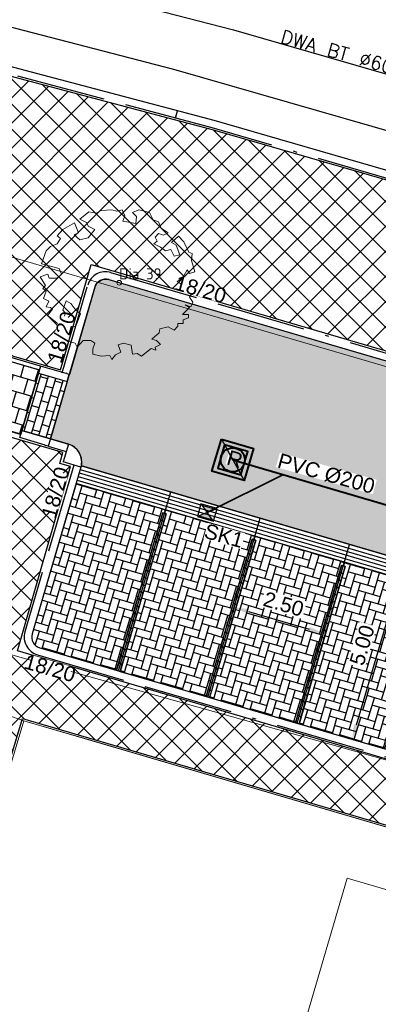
# Model space of a CAD drawing. Header units: metres. Extents: x 252743 to 254903, y 592696 to 593766.
# Tile 91 of 174: x 253849 to 253859, y 592993 to 593019. Entities that reach past the tile are written whole.
import ezdxf
from ezdxf.enums import TextEntityAlignment as Align
from ezdxf.lldxf.tags import DXFTag

# ---------------------------------------------------------------- set-up
doc = ezdxf.new("R2010")
doc.units = ezdxf.units.M
doc.set_wipeout_variables(frame=1)
for name, pattern in [('ACAD_ISO11W100', [33, 12, -3, 12, -3, 0, -3]), ('DASHED', [19.05, 12.7, -6.35]), ('HIDDEN', [9.525, 6.35, -3.175]), ('IMPORT-KG-KADASTRAAL-SO _2_', [0]), ('IMPORT-KG-PERCEEL-SO _2_', [0])]:
    doc.linetypes.add(name, pattern=pattern)
for name, color, linetype, lineweight in [('132034000_dwg', 8, 'Continuous', 5), ('B-BH-GR-BEPLANTING_CULTUUR_HEESTERS-G', 250, 'Continuous', 18), ('B-BH-KG-GRENS_KADASTRAAL-G', 250, 'IMPORT-KG-KADASTRAAL-SO _2_', 18), ('B-BH-KG-GRENS_PERCEEL-G', 250, 'IMPORT-KG-PERCEEL-SO _2_', 18), ('B-BH-VH-OPENVERHARDING-G', 250, 'Continuous', 18), ('B-WE-GR-BOOM-S2', 8, 'Continuous', 9), ('B-WE-GR-BOOM_STAMDIAMETER-T', 7, 'Continuous', 25), ('N-RI-HWA-INSPECTIEPUT', 150, 'Continuous', 40), ('N-RI-HWA-PVC', 150, 'ACAD_ISO11W100', 40), ('N-RI-HWA-PVC125 KOLKAANSLUITING', 140, 'HIDDEN', 35), ('N-RI-IT-HWA-INSPECTIEPUT', 150, 'Continuous', 40), ('N-woningen', 1, 'Continuous', 0)]:
    doc.layers.add(name, color=color, linetype=linetype, lineweight=lineweight)
for name, color, linetype in [('B-RI-DWA-BETON', 8, 'Continuous'), ('B-RI-HWA-PVC', 8, 'Continuous'), ('B-RI-TEKST 200', 8, 'Continuous'), ('N-GR-ARC-GROENVOORZIENING-N', 82, 'Continuous'), ('N-RI-KOLK-STRAATKOLK', 7, 'Continuous'), ('N-RI-TEKST 200', 7, 'Continuous'), ('N-WB-ARC-BETONSTEEN KF', 253, 'Continuous'), ('N-WB-ARC-BETONTEGEL 30X30', 8, 'Continuous'), ('N-WB-ARC-KLINKER DF', 24, 'Continuous'), ('N-WB-ARC-SBS-KF-ROODBRUIN-PARKEREN', 24, 'Continuous'), ('N-WB-ARC-SBS-KF-ROODBRUIN-RIJBAAN', 24, 'Continuous'), ('N-WB-BAND OPSLUITBAND 10x20', 7, 'DASHED'), ('N-WB-BAND TEKST 200', 7, 'Continuous'), ('N-WB-BAND TROTTOIRBAND 18 20', 7, 'ACAD_ISO11W100'), ('N-WB-KANTVERHARDING', 2, 'Continuous'), ('N-WB-MAATVOERING-VERHARDINGEN', 7, 'Continuous'), ('N-WB-MATERIAALGRENS', 1, 'Continuous'), ('N-WB-MOLGOOT GEBAKKEN DF', 8, 'Continuous'), ('N-WB-PERRONBAND 18 20', 2, 'Continuous')]:
    doc.layers.add(name, color=color, linetype=linetype)
doc.layers.add('B-WE-KG-GRENS_PERCEEL-G', color=7, linetype='KG-PERCEEL-SO', lineweight=18, true_color=0x00a6ff)
doc.layers.add('N-WB-HULP', color=6, linetype='Continuous', plot=False)
doc.layers.get('0').freeze()
doc.styles.add('B_STANDARD 200', font='txt.shx', dxfattribs={"height": 0.36})
doc.styles.add('N_STANDARD 200', font='arial.ttf', dxfattribs={"height": 0.4})
doc.styles.add('NLCS-ISO', font='txt')
doc.styles.get("Standard").update_dxf_attribs({"font": 'simplex.shx'})
tags = doc.linetypes.add('KG-PERCEEL-SO', pattern='A,5.5,-2,["P",Standard,S=1.8,R=0,X=-0.5,Y=-0.9],-2,5.5,-2,[5,NLCS.SHX,S=0.75,R=0,X=0,Y=0],-2', length=19).pattern_tags.tags
tags[6] = DXFTag(74, 10)
doc.dimstyles.new('N_DIMENSION 200', dxfattribs={"dimtxt": 0.4, "dimasz": 0.4, "dimexe": 0.125, "dimexo": 0.125, "dimgap": 0.25, "dimtad": 1, "dimzin": 3, "dimdsep": 46, "dimtxsty": 'N_STANDARD 200', "dimcen": 0, "dimazin": 3, "dimtfac": 1, "dimtix": 1, "dimtmove": 2, "dimatfit": 3, "dimfxl": 0.125, "dimfxlon": 1, "dimtfill": 1, "dimtolj": 1, "dimtzin": 0, "dimarcsym": 0})

# ---------------------------------------------------------------- blocks, each defined once
blk = doc.blocks.new('*D460')
at = {"layer": 'Defpoints', "color": 0, "transparency": 16777216}
for p in [(253855.102, 593003.578), (253857.501, 593002.875), (253857.501, 593002.875)]:
    blk.add_point(p, dxfattribs=at)
at = {"layer": 'N-WB-MAATVOERING-VERHARDINGEN', "color": 0, "lineweight": -2, "transparency": 16777216}
for p, q in [((253855.102, 593003.578), (253855.067, 593003.458)), ((253855.486, 593003.466), (253857.117, 593002.988)), ((253857.501, 593002.875), (253857.536, 593002.995))]:
    blk.add_line(p, q, dxfattribs=at)
at = {"layer": 'N-WB-MAATVOERING-VERHARDINGEN', "color": 0, "transparency": 16777216}
for points in [[(253855.505, 593003.53), (253855.467, 593003.402), (253855.102, 593003.578)], [(253857.136, 593003.052), (253857.099, 593002.924), (253857.501, 593002.875)]]:
    blk.add_solid(points, dxfattribs=at)
at = {"layer": 'N-WB-MAATVOERING-VERHARDINGEN', "color": 0, "transparency": 16777216, "insert": (253856.43, 593003.663), "char_height": 0.4, "attachment_point": 5, "rotation": 343.6613, "style": 'N_STANDARD 200', "bg_fill": 3, "box_fill_scale": 1.1, "bg_fill_color": 256, "bg_fill_true_color": 13158600, "bg_fill_transparency": 0}
blk.add_mtext('\\A1;2.50', dxfattribs=at)
blk = doc.blocks.new('SGR-BOOM_06_ST')
at = {"linetype": 'Continuous', "flags": 128}
blk.add_lwpolyline([(2.698, 3.52), (2.53, 3.939), (2.197, 4.064), (1.945, 4.524), (1.273, 4.692), (0.855, 4.524), (1.108, 4.273), (1.064, 3.812), (0.228, 3.98), (0.352, 4.315), (0.184, 4.692), (-0.15, 4.609), (-0.486, 4.692), (-1.155, 4.65), (-1.491, 4.483), (-1.952, 4.565), (-2.539, 4.105), (-2.12, 3.896), (-1.994, 3.644), (-1.575, 3.435), (-1.994, 2.89), (-2.539, 2.766), (-2.915, 3.099), (-2.62, 3.217), (-2.873, 3.855), (-3.628, 3.435), (-4.004, 3.016), (-3.794, 2.848), (-4.004, 2.514), (-4.425, 2.346), (-4.717, 2.054), (-5.01, 1.214), (-3.88, 0.921), (-3.712, 0.544), (-4.004, 0.293), (-4.507, 0.293), (-4.602, 0.556), (-5.093, 0.376), (-4.758, -0.168), (-4.925, -0.377), (-4.717, -0.545), (-4.884, -1.006), (-4.532, -1.182), (-4.717, -1.551), (-4.424, -1.592), (-4.293, -1.707), (-4.619, -2.107), (-3.921, -2.682), (-3.668, -2.431), (-3.46, -1.97), (-3.627, -1.761), (-3.419, -1.174), (-3.124, -1.342), (-2.788, -1.761), (-2.496, -2.01), (-2.788, -2.808), (-3.419, -2.932), (-3.668, -3.394), (-3.333, -3.771), (-2.832, -3.897), (-2.769, -4.022), (-2.706, -4.148), (-2.328, -3.729), (-1.826, -3.729), (-1.575, -3.897), (-1.699, -4.273), (-1.699, -4.609), (-1.154, -4.736), (-0.61, -4.692), (-0.486, -4.945), (-0.233, -4.65), (0.101, -4.483), (-0.059, -4.007), (0.269, -3.896), (0.773, -4.023), (0.856, -4.609), (1.149, -4.565), (1.442, -4.736), (2.071, -4.232), (2.365, -4.356), (2.322, -4.147), (2.657, -3.98), (2.406, -3.728), (2.113, -3.644), (2.574, -3.226), (2.615, -2.975), (3.16, -2.848), (3.538, -3.058), (3.787, -2.807), (3.77, -2.633), (4.123, -2.633), (4.123, -2.387), (4.459, -2.263), (4.459, -2.054), (4.082, -2.054), (4.543, -1.591), (4.25, -1.425), (4.627, -1.55), (4.752, -1.257), (4.543, -0.921), (4.835, -0.461), (4.668, -0.252), (4.25, -0.252), (3.746, 0.085), (4.082, 0.294), (4.375, 0.838), (4.543, 0.589), (4.876, 0.713), (4.667, 1.425), (4.711, 1.886), (4.5, 1.97), (4.164, 2.64), (3.828, 3.013), (3.374, 2.604), (3.663, 2.431), (3.914, 1.802), (3.537, 1.718), (3.327, 2.136), (2.991, 2.054), (2.657, 2.305), (2.238, 2.514), (2.447, 2.682), (2.321, 2.932), (2.53, 3.184), (2.866, 3.059), (3.159, 3.227)], close=True, dxfattribs=at)
blk.add_circle((0, 0), 0.15)
at = {"layer": 'B-WE-GR-BOOM_STAMDIAMETER-T', "style": 'NLCS-ISO'}
blk.add_attdef('STAMDIAMETER', text='', height=0.3, dxfattribs=at).set_placement((0, 0), align=Align.BOTTOM_LEFT)
blk = doc.blocks.new('STRAATKOLK STR3545')
h = blk.add_hatch(color=256)
h.dxf.hatch_style = 1
h.paths.add_polyline_path([(0, 0.35), (0.225, 0.175), (0.45, 0.35)])
h = blk.add_hatch(color=256)
h.dxf.hatch_style = 1
h.paths.add_polyline_path([(0.225, 0.175), (0, 0), (0.45, 0)])
for points in [[(0, 0.35), (0.225, 0.175), (0.45, 0.35)], [(0, 0.35), (0, 0), (0.45, 0), (0.45, 0.35)], [(0.225, 0.175), (0, 0), (0.45, 0)]]:
    blk.add_lwpolyline(points, close=True)
at = {"style": 'N_STANDARD 200'}
blk.add_attdef('STRAATKOLK', (0.297, -0.502), '', height=0.4, dxfattribs=at)
at = {"color": 7, "true_color": 0xffffff}
blk.add_wipeout([(0.316, -0.088), (1.358, -0.088), (1.358, -0.525), (0.316, -0.525)], dxfattribs=at)
blk = doc.blocks.new('OP HOOGTE STELLEN GIET RWA')
blk.add_lwpolyline([(-1.62, 1.62), (-1.62, -1.63), (1.62, -1.63), (1.62, 1.62)], close=True)
blk.add_circle((0, 0), 1.62)
at = {"insert": (-0.77, 1.18), "char_height": 2, "attachment_point": 1, "style": 'N_STANDARD 200', "bg_fill": 3, "box_fill_scale": 1, "bg_fill_color": 256, "bg_fill_transparency": 0}
blk.add_mtext_dynamic_manual_height_columns('R', width=0.4, gutter_width=2, heights=[0], dxfattribs=at)
blk = doc.blocks.new('INSPECTIEPUT IT')
at = {"flags": 128}
blk.add_lwpolyline([(-2.25, 2.25), (2.25, 2.25), (2.25, -2.25), (-2.25, -2.25), (-2.25, 2.25)], dxfattribs=at)
at = {"layer": 'N-WB-HULP'}
blk.add_line((-2.25, 2.25), (2.25, -2.25), dxfattribs=at)
blk = doc.blocks.new('*D642')
at = {"layer": 'Defpoints', "color": 0, "transparency": 16777216}
for p in [(253859.676, 593004.834), (253858.269, 593000.036), (253858.27, 593000.036)]:
    blk.add_point(p, dxfattribs=at)
at = {"layer": 'N-WB-MAATVOERING-VERHARDINGEN', "color": 0, "lineweight": -2, "transparency": 16777216}
for p, q in [((253859.675, 593004.834), (253859.555, 593004.869)), ((253859.563, 593004.45), (253858.381, 593000.42)), ((253858.269, 593000.036), (253858.149, 593000.071))]:
    blk.add_line(p, q, dxfattribs=at)
at = {"layer": 'N-WB-MAATVOERING-VERHARDINGEN', "color": 0, "transparency": 16777216}
for points in [[(253859.499, 593004.469), (253859.627, 593004.432), (253859.675, 593004.834)], [(253858.317, 593000.439), (253858.445, 593000.401), (253858.269, 593000.036)]]:
    blk.add_solid(points, dxfattribs=at)
at = {"layer": 'N-WB-MAATVOERING-VERHARDINGEN', "color": 0, "transparency": 16777216, "insert": (253858.536, 593002.563), "char_height": 0.4, "attachment_point": 5, "rotation": 73.6612, "style": 'N_STANDARD 200', "bg_fill": 3, "box_fill_scale": 1.1, "bg_fill_color": 256, "bg_fill_true_color": 13158600, "bg_fill_transparency": 0}
blk.add_mtext('\\A1;5.00', dxfattribs=at)
blk = doc.blocks.new('132034000_dwg_GWW-CAD Brk tekening 12A-1381409-Plot dakaanzicht')
at = {"layer": 'B-BH-KG-GRENS_KADASTRAAL-G', "color": 253, "linetype": 'Continuous', "lineweight": 9, "flags": 128}
blk.add_lwpolyline([(253847095, 592992622), (253849457, 593000535), (253872827, 592993684), (253872341, 592991848)], dxfattribs=at)
at = {"layer": 'B-BH-KG-GRENS_PERCEEL-G', "color": 253, "linetype": 'Continuous', "lineweight": 9, "flags": 128}
blk.add_lwpolyline([(253847095, 592992622), (253849457, 593000535), (253872827, 592993684), (253872341, 592991848)], dxfattribs=at)
blk = doc.blocks.new('132034000_dwg_GWW-CAD Bgt tekening 12A-1381416-Plot dakaanzicht')
at = {"layer": 'B-BH-GR-BEPLANTING_CULTUUR_HEESTERS-G', "color": 253, "lineweight": 9, "flags": 128}
blk.add_lwpolyline([(253834544, 592963347), (253836046, 592963156), (253842196, 592983304), (253844458, 592991787), (253842762, 592994191), (253844611, 593000000), (253845148, 593001685), (253843361, 593002228), (253843832, 593003792), (253857321, 593000000), (253873462, 592995464), (253872931, 592993653), (253870737, 592994297), (253867840, 592995146), (253851282, 593000000), (253849457, 593000535), (253848356, 593000915), (253837640, 592964305), (253837582, 592963491)], dxfattribs=at)
at = {"layer": 'B-BH-VH-OPENVERHARDING-G', "color": 253, "lineweight": 9, "flags": 128}
blk.add_lwpolyline([(253868994, 593012463), (253854570, 593016636), (253848209, 593018326)], dxfattribs=at)
blk.add_lwpolyline([(253846801, 593013650), (253871037, 593006568), (253876260, 593005013), (253873462, 592995464), (253857321, 593000000), (253843832, 593003792)], close=True, dxfattribs=at)
blk = doc.blocks.new('132034000_dwg-1357416-Plot dakaanzicht')
for name in ['132034000_dwg_GWW-CAD Brk tekening 12A-1381409-Plot dakaanzicht', '132034000_dwg_GWW-CAD Bgt tekening 12A-1381416-Plot dakaanzicht']:
    blk.add_blockref(name, (0, 0))

msp = doc.modelspace()

# ---------------------------------------------------------------- hatches: boundary and pattern name
at = {"layer": 'N-GR-ARC-GROENVOORZIENING-N'}
h = msp.add_hatch(dxfattribs=at)
h.set_pattern_fill('ANSI37', color=256, scale=0.15)
h.paths.add_polyline_path([(253845.361, 593009.238), (253828.521, 592951.587), (253833.454, 592950.098), (253834.566, 592953.934), (253835.112, 592955.734), (253835.926, 592955.501), (253849.423, 593000.597), (253873.078, 592993.661), (253873.556, 592995.294), (253849.295, 593002.412), (253850.716, 593007.359), (253850.431, 593007.438), (253850.51, 593007.736)])
at = {"layer": 'N-WB-ARC-BETONTEGEL 30X30'}
h = msp.add_hatch(dxfattribs=at)
h.set_pattern_fill('AR-B88', color=256, scale=0.002, angle=163.7, style=0)
h.paths.add_polyline_path([(253845.764, 593011.151), (253849.884, 593009.953), (253849.378, 593008.226), (253845.258, 593009.419)])
h = msp.add_hatch(dxfattribs=at)
h.set_pattern_fill('AR-B88', color=256, scale=0.002, angle=73.7, style=0)
h.set_pattern_definition([(73.7, (0.19195, -0.0562), (-0.39006487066, 0.1140629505), []), (163.7, (0.19195, -0.05618), (-0.44709634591, -0.080969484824), [0.4064, -0.4064])])
edge = h.paths.add_edge_path()
edge.add_line((253879.522, 593008.678), (253860.059, 592942.183))
edge.add_line((253860.059, 592942.183), (253866.286, 592940.365))
edge.add_line((253866.286, 592940.365), (253866.117, 592939.789))
edge.add_line((253866.117, 592939.789), (253865.643, 592939.939))
edge.add_line((253865.643, 592939.939), (253865.556, 592939.65))
edge.add_line((253865.556, 592939.65), (253859.903, 592941.292))
edge.add_line((253859.903, 592941.292), (253860.073, 592941.867))
edge.add_line((253860.073, 592941.867), (253858.153, 592942.427))
edge.add_line((253858.153, 592942.427), (253857.982, 592941.849))
edge.add_line((253857.982, 592941.849), (253854.382, 592942.903))
edge.add_line((253854.382, 592942.903), (253854.468, 592943.188))
edge.add_line((253854.468, 592943.188), (253854.175, 592943.276))
edge.add_line((253854.175, 592943.276), (253854.346, 592943.849))
edge.add_line((253854.346, 592943.849), (253858.233, 592942.714))
edge.add_line((253858.233, 592942.714), (253858.33, 592942.685))
edge.add_line((253858.33, 592942.685), (253875.726, 593002.124))
edge.add_line((253875.726, 593002.124), (253876.298, 593001.955))
edge.add_line((253876.298, 593001.955), (253876.865, 593003.873))
edge.add_line((253876.865, 593003.873), (253876.289, 593004.043))
edge.add_line((253876.289, 593004.043), (253876.887, 593006.084))
edge.add_arc((253880.533, 593005.015), 3.8, 105.4445, 163.6613, ccw=False)
at = {"layer": 'N-WB-ARC-KLINKER DF'}
h = msp.add_hatch(dxfattribs=at)
h.set_pattern_fill('AR-B816', color=256, scale=0.001, angle=73.42)
h.set_pattern_definition([(73.42, (-0.57575, 0.16887), (-0.194751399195, 0.05798389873), []), (163.42, (-0.57575, 0.16887), (-0.25273529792, -0.13676750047), [0.2032, -0.2032])])
h.paths.add_polyline_path([(253849.407, 593008.322), (253849.855, 593009.857), (253850.623, 593009.633), (253850.174, 593008.097)])
at = {"layer": 'N-WB-ARC-SBS-KF-ROODBRUIN-PARKEREN'}
h = msp.add_hatch(dxfattribs=at)
h.set_pattern_fill('AR-HBONE', color=256, scale=0.002, angle=28.66, style=0)
h.set_pattern_definition([(73.66, (-11.80323, 3.4603), (-0.137824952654, 0.25216019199), [0.6096, -0.2032]), (163.66, (-11.74606, 3.6553), (-0.137824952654, 0.25216019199), [0.6096, -0.2032])])
edge = h.paths.add_edge_path()
edge.add_line((253850.864, 593006.896), (253850.836, 593006.8))
edge.add_line((253850.836, 593006.8), (253850.836, 593006.8))
edge.add_line((253850.836, 593006.8), (253849.683, 593002.866))
edge.add_arc((253849.971, 593002.781), 0.3, 163.6612, 253.6612)
edge.add_line((253849.886, 593002.493), (253851.95, 593001.889))
edge.add_line((253851.95, 593001.889), (253853.187, 593006.11))
edge.add_line((253853.187, 593006.11), (253853.235, 593006.096))
edge.add_line((253853.235, 593006.096), (253853.263, 593006.193))
edge.add_line((253853.263, 593006.193), (253850.864, 593006.896))
h = msp.add_hatch(dxfattribs=at)
h.set_pattern_fill('AR-HBONE', color=256, scale=0.002, angle=28.66, style=0)
h.set_pattern_definition([(73.66, (-9.4042, 2.75701), (-0.137824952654, 0.25216019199), [0.6096, -0.2032]), (163.66, (-9.34702, 2.952), (-0.137824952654, 0.25216019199), [0.6096, -0.2032])])
h.paths.add_polyline_path([(253853.263, 593006.193), (253853.235, 593006.096), (253853.284, 593006.082), (253852.046, 593001.86), (253854.349, 593001.185), (253855.586, 593005.407), (253855.634, 593005.393), (253855.662, 593005.489)])
h = msp.add_hatch(dxfattribs=at)
h.set_pattern_fill('AR-HBONE', color=256, scale=0.002, angle=28.66, style=0)
h.set_pattern_definition([(73.66, (-7.00515, 2.05373), (-0.137824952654, 0.25216019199), [0.6096, -0.2032]), (163.66, (-6.94798, 2.24872), (-0.137824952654, 0.25216019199), [0.6096, -0.2032])])
h.paths.add_polyline_path([(253855.662, 593005.489), (253855.634, 593005.393), (253855.683, 593005.379), (253854.445, 593001.157), (253856.748, 593000.482), (253857.985, 593004.704), (253858.033, 593004.69), (253858.062, 593004.786)])
h = msp.add_hatch(dxfattribs=at)
h.set_pattern_fill('AR-HBONE', color=256, scale=0.002, angle=28.66, style=0)
h.set_pattern_definition([(73.66, (-4.60611, 1.35044), (-0.137824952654, 0.25216019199), [0.6096, -0.2032]), (163.66, (-4.54895, 1.54543), (-0.137824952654, 0.25216019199), [0.6096, -0.2032])])
h.paths.add_polyline_path([(253858.062, 593004.786), (253858.033, 593004.69), (253858.082, 593004.676), (253856.844, 593000.454), (253859.147, 592999.779), (253860.384, 593004.001), (253860.432, 593003.986), (253860.461, 593004.083)])
at = {"layer": 'N-WB-ARC-SBS-KF-ROODBRUIN-RIJBAAN'}
h = msp.add_hatch(dxfattribs=at)
h.set_pattern_fill('AR-HBONE', color=256, scale=0.002, angle=163.66, style=0)
h.set_pattern_definition([(208.66, (0.19196, -0.05613), (-0.080847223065, -0.27576114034), [0.6096, -0.2032]), (298.66, (0.01366, -0.1536), (-0.080847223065, -0.27576114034), [0.6096, -0.2032])])
edge = h.paths.add_edge_path()
edge.add_line((253871.876, 593007.474), (253876.674, 593006.068))
edge.add_line((253876.674, 593006.068), (253876.098, 593004.105))
edge.add_line((253876.098, 593004.105), (253875.534, 593002.181))
edge.add_line((253875.534, 593002.181), (253874.995, 593000.343))
edge.add_line((253874.995, 593000.343), (253851.005, 593007.376))
edge.add_arc((253850.514, 593007.475), 0.501, 348.5777, 433.4712)
edge.add_line((253850.656, 593007.956), (253850.174, 593008.097))
edge.add_line((253850.174, 593008.097), (253851.386, 593012.214))
edge.add_arc((253851.656, 593012.083), 0.3, 73.6613, 154.0767, ccw=False)
edge.add_line((253851.74, 593012.371), (253870.644, 593006.829))
edge.add_arc((253870.925, 593007.792), 1.003, 253.7311, 341.5418)

# ---------------------------------------------------------------- linework, layer by layer
at = {"layer": 'B-RI-DWA-BETON'}
msp.add_line((253795.648, 593034.475), (253855.088, 593019.072), dxfattribs=at)
at = {"layer": 'B-RI-HWA-PVC'}
msp.add_line((253793.928, 593033.463), (253853.48, 593018.021), dxfattribs=at)
at = {"layer": 'B-WE-KG-GRENS_PERCEEL-G', "ltscale": 0.5}
msp.add_lwpolyline([(253847.095, 592992.622), (253849.457, 593000.535), (253872.827, 592993.684), (253871.772, 592989.697), (253870.596, 592985.563)], dxfattribs=at)
at = {"layer": 'N-GR-ARC-GROENVOORZIENING-N'}
msp.add_lwpolyline([(253845.361, 593009.238), (253828.521, 592951.587), (253833.454, 592950.098), (253834.566, 592953.934), (253835.112, 592955.734), (253835.926, 592955.501), (253849.423, 593000.597), (253873.078, 592993.661), (253873.556, 592995.294), (253849.295, 593002.412), (253850.716, 593007.359), (253850.431, 593007.438), (253850.51, 593007.736)], close=True, dxfattribs=at)
at = {"layer": 'N-RI-HWA-PVC'}
msp.add_line((253855.067, 593007.535), (253872.815, 593002.32), dxfattribs=at)
at = {"layer": 'N-RI-HWA-PVC125 KOLKAANSLUITING'}
msp.add_line((253854.381, 593006.123), (253856.423, 593007.142), dxfattribs=at)
at = {"layer": 'N-WB-ARC-BETONSTEEN KF'}
for points in [[(253853.187, 593006.11), (253853.131, 593005.918), (253853.227, 593005.89), (253853.283, 593006.082)], [(253853.131, 593005.918), (253853.075, 593005.727), (253853.171, 593005.698), (253853.227, 593005.89)], [(253853.019, 593005.535), (253852.962, 593005.343), (253853.058, 593005.315), (253853.114, 593005.506)], [(253853.075, 593005.727), (253853.019, 593005.535), (253853.114, 593005.506), (253853.171, 593005.698)], [(253852.962, 593005.343), (253852.906, 593005.151), (253853.002, 593005.123), (253853.058, 593005.315)], [(253855.53, 593005.215), (253855.474, 593005.023), (253855.57, 593004.995), (253855.626, 593005.187)], [(253855.586, 593005.407), (253855.53, 593005.215), (253855.626, 593005.187), (253855.682, 593005.379)], [(253852.85, 593004.959), (253852.793, 593004.767), (253852.889, 593004.739), (253852.946, 593004.931)], [(253852.906, 593005.151), (253852.85, 593004.959), (253852.946, 593004.931), (253853.002, 593005.123)], [(253855.474, 593005.023), (253855.418, 593004.831), (253855.514, 593004.803), (253855.57, 593004.995)], [(253852.793, 593004.767), (253852.737, 593004.575), (253852.833, 593004.547), (253852.889, 593004.739)], [(253855.418, 593004.831), (253855.361, 593004.639), (253855.457, 593004.611), (253855.514, 593004.803)], [(253857.985, 593004.704), (253857.929, 593004.512), (253858.025, 593004.484), (253858.081, 593004.676)], [(253852.737, 593004.575), (253852.681, 593004.383), (253852.777, 593004.355), (253852.833, 593004.547)], [(253855.305, 593004.447), (253855.249, 593004.256), (253855.345, 593004.227), (253855.401, 593004.419)], [(253855.361, 593004.639), (253855.305, 593004.447), (253855.401, 593004.419), (253855.457, 593004.611)], [(253857.929, 593004.512), (253857.873, 593004.32), (253857.969, 593004.292), (253858.025, 593004.484)], [(253852.625, 593004.191), (253852.568, 593003.999), (253852.664, 593003.971), (253852.721, 593004.163)], [(253852.681, 593004.383), (253852.625, 593004.191), (253852.721, 593004.163), (253852.777, 593004.355)], [(253855.249, 593004.256), (253855.192, 593004.064), (253855.288, 593004.035), (253855.345, 593004.227)], [(253857.873, 593004.32), (253857.817, 593004.128), (253857.913, 593004.1), (253857.969, 593004.292)], [(253852.568, 593003.999), (253852.512, 593003.807), (253852.608, 593003.779), (253852.664, 593003.971)], [(253855.192, 593004.064), (253855.136, 593003.872), (253855.232, 593003.844), (253855.288, 593004.035)], [(253857.76, 593003.936), (253857.704, 593003.744), (253857.8, 593003.716), (253857.856, 593003.908)], [(253857.817, 593004.128), (253857.76, 593003.936), (253857.856, 593003.908), (253857.913, 593004.1)], [(253852.512, 593003.807), (253852.456, 593003.615), (253852.552, 593003.587), (253852.608, 593003.779)], [(253855.08, 593003.68), (253855.024, 593003.488), (253855.12, 593003.46), (253855.176, 593003.652)], [(253855.136, 593003.872), (253855.08, 593003.68), (253855.176, 593003.652), (253855.232, 593003.844)], [(253857.704, 593003.744), (253857.648, 593003.552), (253857.744, 593003.524), (253857.8, 593003.716)], [(253852.4, 593003.423), (253852.343, 593003.232), (253852.439, 593003.203), (253852.496, 593003.395)], [(253852.456, 593003.615), (253852.4, 593003.423), (253852.496, 593003.395), (253852.552, 593003.587)], [(253855.024, 593003.488), (253854.967, 593003.296), (253855.063, 593003.268), (253855.12, 593003.46)], [(253857.592, 593003.36), (253857.535, 593003.168), (253857.631, 593003.14), (253857.687, 593003.332)], [(253857.648, 593003.552), (253857.592, 593003.36), (253857.687, 593003.332), (253857.744, 593003.524)], [(253852.343, 593003.232), (253852.287, 593003.04), (253852.383, 593003.011), (253852.439, 593003.203)], [(253854.911, 593003.104), (253854.855, 593002.912), (253854.951, 593002.884), (253855.007, 593003.076)], [(253854.967, 593003.296), (253854.911, 593003.104), (253855.007, 593003.076), (253855.063, 593003.268)], [(253857.535, 593003.168), (253857.479, 593002.976), (253857.575, 593002.948), (253857.631, 593003.14)], [(253852.231, 593002.848), (253852.175, 593002.656), (253852.271, 593002.628), (253852.327, 593002.82)], [(253852.287, 593003.04), (253852.231, 593002.848), (253852.327, 593002.82), (253852.383, 593003.011)], [(253854.855, 593002.912), (253854.799, 593002.72), (253854.895, 593002.692), (253854.951, 593002.884)], [(253857.479, 593002.976), (253857.423, 593002.785), (253857.519, 593002.756), (253857.575, 593002.948)], [(253852.175, 593002.656), (253852.118, 593002.464), (253852.214, 593002.436), (253852.271, 593002.628)], [(253854.799, 593002.72), (253854.742, 593002.528), (253854.838, 593002.5), (253854.895, 593002.692)], [(253857.366, 593002.593), (253857.31, 593002.401), (253857.406, 593002.373), (253857.462, 593002.565)], [(253857.423, 593002.785), (253857.366, 593002.593), (253857.462, 593002.565), (253857.519, 593002.756)], [(253852.118, 593002.464), (253852.062, 593002.272), (253852.158, 593002.244), (253852.214, 593002.436)], [(253854.686, 593002.336), (253854.63, 593002.144), (253854.726, 593002.116), (253854.782, 593002.308)], [(253854.742, 593002.528), (253854.686, 593002.336), (253854.782, 593002.308), (253854.838, 593002.5)], [(253857.31, 593002.401), (253857.254, 593002.209), (253857.35, 593002.181), (253857.406, 593002.373)], [(253852.006, 593002.08), (253851.949, 593001.888), (253852.045, 593001.86), (253852.102, 593002.052)], [(253852.062, 593002.272), (253852.006, 593002.08), (253852.102, 593002.052), (253852.158, 593002.244)], [(253854.63, 593002.144), (253854.574, 593001.952), (253854.67, 593001.924), (253854.726, 593002.116)], [(253857.254, 593002.209), (253857.198, 593002.017), (253857.294, 593001.989), (253857.35, 593002.181)], [(253854.574, 593001.952), (253854.517, 593001.761), (253854.613, 593001.732), (253854.67, 593001.924)], [(253857.141, 593001.825), (253857.085, 593001.633), (253857.181, 593001.605), (253857.237, 593001.797)], [(253857.198, 593002.017), (253857.141, 593001.825), (253857.237, 593001.797), (253857.294, 593001.989)], [(253854.461, 593001.569), (253854.405, 593001.377), (253854.501, 593001.349), (253854.557, 593001.54)], [(253854.517, 593001.761), (253854.461, 593001.569), (253854.557, 593001.54), (253854.613, 593001.732)], [(253857.085, 593001.633), (253857.029, 593001.441), (253857.125, 593001.413), (253857.181, 593001.605)], [(253854.405, 593001.377), (253854.349, 593001.185), (253854.444, 593001.157), (253854.501, 593001.349)], [(253856.973, 593001.249), (253856.916, 593001.057), (253857.012, 593001.029), (253857.069, 593001.221)], [(253857.029, 593001.441), (253856.973, 593001.249), (253857.069, 593001.221), (253857.125, 593001.413)], [(253856.916, 593001.057), (253856.86, 593000.865), (253856.956, 593000.837), (253857.012, 593001.029)], [(253856.86, 593000.865), (253856.804, 593000.673), (253856.9, 593000.645), (253856.956, 593000.837)], [(253856.804, 593000.673), (253856.748, 593000.481), (253856.844, 593000.453), (253856.9, 593000.645)]]:
    msp.add_lwpolyline(points, close=True, dxfattribs=at)
at = {"layer": 'N-WB-ARC-BETONTEGEL 30X30'}
msp.add_lwpolyline([(253845.764, 593011.151), (253849.884, 593009.953), (253849.378, 593008.226), (253845.258, 593009.419)], close=True, dxfattribs=at)
at = {"layer": 'N-WB-ARC-KLINKER DF'}
msp.add_lwpolyline([(253849.407, 593008.322), (253849.855, 593009.857), (253850.623, 593009.633), (253850.174, 593008.097)], close=True, dxfattribs=at)
at = {"layer": 'N-WB-ARC-SBS-KF-ROODBRUIN-PARKEREN'}
msp.add_lwpolyline([(253871.876, 593007.474), (253876.674, 593006.068), (253876.098, 593004.105), (253875.534, 593002.181), (253874.995, 593000.343), (253851.005, 593007.376, 0.388344), (253850.656, 593007.956), (253850.174, 593008.097), (253851.386, 593012.214, -0.366024), (253851.74, 593012.371), (253870.644, 593006.829, 0.403066), (253871.876, 593007.474)], format="xyb", dxfattribs=at)
msp.add_lwpolyline([(253850.864, 593006.896), (253850.836, 593006.8), (253850.836, 593006.8), (253849.683, 593002.866, 0.414214), (253849.886, 593002.493), (253851.95, 593001.889), (253853.187, 593006.11), (253853.235, 593006.096), (253853.263, 593006.193)], format="xyb", close=True, dxfattribs=at)
for points in [[(253853.263, 593006.193), (253853.235, 593006.096), (253853.284, 593006.082), (253852.046, 593001.86), (253854.349, 593001.185), (253855.586, 593005.407), (253855.634, 593005.393), (253855.662, 593005.489)], [(253855.662, 593005.489), (253855.634, 593005.393), (253855.683, 593005.379), (253854.445, 593001.157), (253856.748, 593000.482), (253857.985, 593004.704), (253858.033, 593004.69), (253858.062, 593004.786)], [(253858.062, 593004.786), (253858.033, 593004.69), (253858.082, 593004.676), (253856.844, 593000.454), (253859.147, 592999.779), (253860.384, 593004.001), (253860.432, 593003.986), (253860.461, 593004.083)]]:
    msp.add_lwpolyline(points, close=True, dxfattribs=at)
at = {"layer": 'N-WB-BAND OPSLUITBAND 10x20', "ltscale": 0.4}
msp.add_lwpolyline([(253849.911, 593010.049), (253845.888, 593011.222)], dxfattribs=at)
at = {"layer": 'N-WB-BAND TROTTOIRBAND 18 20', "ltscale": 0.2}
for p, q in [((253854.517, 593016.443), (253848.16, 593018.132)), ((253868.99, 593012.256), (253854.517, 593016.443)), ((253851.783, 593012.566), (253870.7, 593007.025)), ((253850.486, 593009.872), (253851.176, 593012.224)), ((253850.801, 593007.392), (253849.491, 593002.922)), ((253850.994, 593007.335), (253850.513, 593007.478)), ((253849.83, 593002.301), (253873.245, 592995.437))]:
    msp.add_line(p, q, dxfattribs=at)
at = {"layer": 'N-WB-BAND TROTTOIRBAND 18 20'}
msp.add_line((253850.656, 593007.956), (253850.513, 593007.478), dxfattribs=at)
at = {"layer": 'N-WB-BAND TROTTOIRBAND 18 20', "ltscale": 0.2}
for centre, start, end in [((253851.656, 593012.083), 73.6715, 163.6613), ((253849.971, 593002.781), 163.6613, 253.6613)]:
    msp.add_arc(centre, 0.5, start, end, dxfattribs=at)
at = {"layer": 'N-WB-KANTVERHARDING'}
for p, q in [((253854.57, 593016.636), (253848.209, 593018.326)), ((253853.532, 593016.705), (253853.588, 593016.897)), ((253869.045, 593012.448), (253854.57, 593016.636)), ((253851.368, 593012.167), (253850.684, 593009.824)), ((253850.118, 593007.905), (253850.598, 593007.761)), ((253850.174, 593008.097), (253850.655, 593007.956)), ((253850.994, 593007.335), (253849.683, 593002.866)), ((253851.998, 593001.874), (253853.404, 593006.673)), ((253854.397, 593001.171), (253855.803, 593005.969)), ((253856.796, 593000.468), (253858.202, 593005.266)), ((253849.886, 593002.493), (253873.301, 592995.629))]:
    msp.add_line(p, q, dxfattribs=at)
for points in [[(253849.881, 593009.944), (253845.764, 593011.151)], [(253850.65, 593009.718), (253850.648, 593009.718)], [(253849.376, 593008.217), (253845.257, 593009.424)], [(253850.143, 593007.992), (253850.143, 593007.992)], [(253850.029, 593002.451), (253850.029, 593002.451)], [(253851.749, 593001.735), (253851.75, 593001.739)]]:
    msp.add_lwpolyline(points, dxfattribs=at)
for centre, radius, start, end in [((253851.656, 593012.083), 0.3, 73.6613, 163.6613), ((253850.515, 593007.476), 0.5, 343.6476, 73.6613), ((253850.514, 593007.477), 0.5, 343.6075, 73.6114), ((253849.971, 593002.781), 0.3, 163.6613, 253.6612)]:
    msp.add_arc(centre, radius, start, end, dxfattribs=at)
at = {"layer": 'N-WB-MATERIAALGRENS'}
msp.add_lwpolyline([(253850.864, 593006.896), (253874.855, 592999.863)], dxfattribs=at)
at = {"layer": 'N-WB-MOLGOOT GEBAKKEN DF'}
for points in [[(253850.92, 593007.088), (253874.912, 593000.055)], [(253850.948, 593007.184), (253874.94, 593000.151)], [(253850.976, 593007.28), (253874.968, 593000.247)], [(253850.892, 593006.992), (253874.884, 592999.959)]]:
    msp.add_lwpolyline(points, dxfattribs=at)
at = {"layer": 'N-WB-PERRONBAND 18 20', "flags": 128}
for points in [[(253850.593, 593009.85), (253849.911, 593010.05), (253849.855, 593009.857), (253850.623, 593009.633), (253850.679, 593009.825), (253850.622, 593009.842), (253850.625, 593009.852), (253850.596, 593009.86)], [(253850.032, 593007.93), (253849.35, 593008.13), (253849.407, 593008.322), (253850.174, 593008.097), (253850.118, 593007.905), (253850.061, 593007.922), (253850.058, 593007.912), (253850.029, 593007.921)]]:
    msp.add_lwpolyline(points, close=True, dxfattribs=at)
at = {"layer": 'N-woningen'}
msp.add_lwpolyline([(253872.827, 592993.684), (253849.457, 593000.535), (253847.095, 592992.622), (253865.059, 592987.334), (253865.017, 592987.19), (253870.596, 592985.563), (253871.772, 592989.697), (253872.827, 592993.684)], close=True, dxfattribs=at)
at = {"layer": 'N-woningen', "color": 6}
msp.add_lwpolyline([(253858.132, 592996.308), (253845.893, 592954.534), (253855.548, 592951.706), (253867.786, 592993.48)], close=True, dxfattribs=at)

# ---------------------------------------------------------------- block references
at = {"layer": '132034000_dwg', "color": 253, "lineweight": 9, "xscale": 0.001, "yscale": 0.001, "zscale": 0.001}
msp.add_blockref('132034000_dwg-1357416-Plot dakaanzicht', (0, 0), dxfattribs=at)
at = {"layer": 'B-WE-GR-BOOM-S2'}
ref = msp.add_blockref('SGR-BOOM_06_ST', (253852.02, 593012.287, -0.611), dxfattribs=dict(at, xscale=0.416, yscale=0.416, zscale=0.416))
ref.add_attrib('STAMDIAMETER', 'Dia 39', dxfattribs={"layer": 'B-WE-GR-BOOM_STAMDIAMETER-T', "height": 0.3, "style": 'NLCS-ISO'}).set_placement((253852.02, 593012.287, -0.611), align=Align.BOTTOM_LEFT)

# ---------------------------------------------------------------- next in the draw order: texts
at = {"layer": 'B-RI-TEKST 200', "insert": (253860.053, 593017.679), "char_height": 0.36, "width": 3.87775, "attachment_point": 9, "rotation": 344.2108, "style": 'B_STANDARD 200', "bg_fill": 3, "box_fill_scale": 1, "bg_fill_color": 256, "bg_fill_transparency": 0}
msp.add_mtext('\\pxql;DWA BT Ø600', dxfattribs=at)
at = {"layer": 'N-WB-BAND TEKST 200', "insert": (253850.106, 593001.749), "char_height": 0.4, "width": 1.11436, "attachment_point": 8, "rotation": 343.9732, "style": 'N_STANDARD 200', "bg_fill": 3, "box_fill_scale": 1, "bg_fill_color": 256, "bg_fill_transparency": 0}
msp.add_mtext('{\\C7;18/20}', dxfattribs=at)

# ---------------------------------------------------------------- next in the draw order: hatches: boundary and pattern name
at = {"layer": 'N-GR-ARC-GROENVOORZIENING-N'}
h = msp.add_hatch(dxfattribs=at)
h.set_pattern_fill('ANSI37', color=256, scale=0.15)
edge = h.paths.add_edge_path()
edge.add_line((253847.942, 593018.133), (253847.804, 593017.6))
edge.add_line((253847.804, 593017.6), (253845.95, 593011.256))
edge.add_line((253845.95, 593011.256), (253850.442, 593009.951))
edge.add_line((253850.442, 593009.951), (253851.269, 593012.773))
edge.add_line((253851.269, 593012.773), (253870.718, 593007.075))
edge.add_arc((253870.943, 593007.776), 0.737, 252.1475, 341.5465)
edge.add_arc((253868.041, 593008.576), 3.746, 343.9871, 432.2304)
edge.add_line((253869.184, 593012.144), (253858.456, 593015.252))
edge.add_line((253858.456, 593015.252), (253854.521, 593016.39))
edge.add_line((253854.521, 593016.39), (253853.335, 593016.705))
edge.add_line((253853.335, 593016.705), (253847.942, 593018.133))

# ---------------------------------------------------------------- next in the draw order: linework, layer by layer
at = {"layer": 'B-RI-DWA-BETON'}
msp.add_line((253855.088, 593019.072), (253890.391, 593008.874), dxfattribs=at)
at = {"layer": 'B-RI-HWA-PVC'}
msp.add_line((253853.48, 593018.021), (253913.344, 593000.768), dxfattribs=at)
at = {"layer": 'N-GR-ARC-GROENVOORZIENING-N'}
msp.add_lwpolyline([(253847.942, 593018.133), (253847.804, 593017.6), (253845.95, 593011.256), (253850.442, 593009.951), (253851.269, 593012.773), (253870.718, 593007.075, 0.411145), (253871.642, 593007.543, 0.405262), (253869.184, 593012.144), (253858.456, 593015.252), (253854.521, 593016.39), (253853.335, 593016.705)], format="xyb", close=True, dxfattribs=at)

# ---------------------------------------------------------------- next in the draw order: block references
at = {"layer": 'N-RI-HWA-INSPECTIEPUT', "xscale": 0.2000000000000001, "yscale": 0.2000000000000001, "zscale": 0.2000000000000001, "rotation": 343.6069068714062}
msp.add_blockref('OP HOOGTE STELLEN GIET RWA', (253855.067, 593007.535), dxfattribs=at)

# ---------------------------------------------------------------- next in the draw order: texts
at = {"layer": 'N-WB-BAND TEKST 200', "char_height": 0.4, "width": 1.11436, "attachment_point": 8, "style": 'N_STANDARD 200', "bg_fill": 3, "box_fill_scale": 1, "bg_fill_color": 256, "bg_fill_transparency": 0}
for insert, rotation in [((253850.667, 593010.768), 73.6753), ((253850.505, 593006.6), 74.1316)]:
    msp.add_mtext('{\\C7;18/20}', dxfattribs=dict(at, insert=insert, rotation=rotation))

# ---------------------------------------------------------------- next in the draw order: linework, layer by layer
at = {"layer": 'N-WB-KANTVERHARDING'}
msp.add_line((253851.74, 593012.371), (253870.644, 593006.829), dxfattribs=at)
for points in [[(253851.004, 593007.376), (253874.997, 593000.343)], [(253851.651, 593007.186), (253874.995, 593000.343)]]:
    msp.add_lwpolyline(points, dxfattribs=at)

# ---------------------------------------------------------------- next in the draw order: block references
at = {"layer": 'N-RI-IT-HWA-INSPECTIEPUT', "xscale": 0.2000000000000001, "yscale": 0.2000000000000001, "zscale": 0.2000000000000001, "rotation": 343.6069068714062}
msp.add_blockref('INSPECTIEPUT IT', (253855.067, 593007.535), dxfattribs=at)

# ---------------------------------------------------------------- next in the draw order: block references
at = {"layer": 'N-RI-KOLK-STRAATKOLK', "rotation": 344.3390868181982}
msp.add_blockref('STRAATKOLK STR3545', (253854.117, 593006.015), dxfattribs=at).add_auto_attribs({'STRAATKOLK': 'SK1'})

# ---------------------------------------------------------------- next in the draw order: texts
at = {"layer": 'N-RI-TEKST 200', "insert": (253857.519, 593006.963), "char_height": 0.4, "width": 2.7, "attachment_point": 8, "rotation": 344.3863, "style": 'N_STANDARD 200', "bg_fill": 3, "box_fill_scale": 1, "bg_fill_color": 256, "bg_fill_transparency": 0}
msp.add_mtext('PVC Ø200', dxfattribs=at)
at = {"layer": 'N-WB-BAND TEKST 200', "insert": (253854.148, 593011.913), "char_height": 0.4, "width": 1.11436, "attachment_point": 8, "rotation": 344.0844, "style": 'N_STANDARD 200', "bg_fill": 3, "box_fill_scale": 1, "bg_fill_color": 256, "bg_fill_transparency": 0}
msp.add_mtext('{\\C7;18/20}', dxfattribs=at)

# ---------------------------------------------------------------- next in the draw order: dimensions: what is measured, and where the dimension line sits
at = {"layer": 'N-WB-MAATVOERING-VERHARDINGEN'}
for p1, p2, distance, picture, middle in [((253859.676, 593004.834), (253858.27, 593000.036), -0.001, '*D642', (253858.536, 593002.563)), ((253855.102, 593003.578), (253857.501, 593002.875), 0, '*D460', (253856.43, 593003.663))]:
    dim = msp.add_aligned_dim(p1=p1, p2=p2, distance=distance, dimstyle='N_DIMENSION 200', override={"dimfxl": 0.0125}, dxfattribs=at)
    dim.commit()
    dim.dimension.update_dxf_attribs({"geometry": picture, "text_midpoint": middle})

doc.saveas('drawing.dxf')
